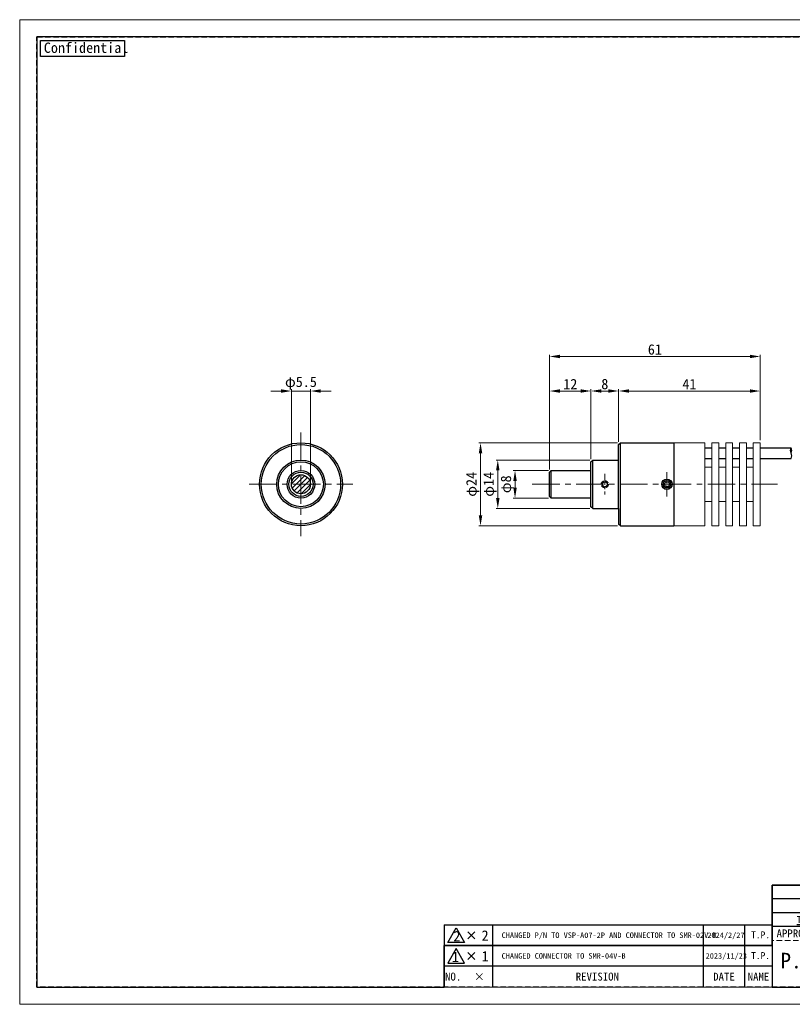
# Model space of a CAD drawing. Header units: millimetres. Extents: x -201 to 202, y 143 to 428.
# Tile 1 of 8: x -201 to 22, y 143 to 428. Entities that reach past the tile are written whole.
import ezdxf
from ezdxf.enums import TextEntityAlignment as Align

# ---------------------------------------------------------------- set-up
doc = ezdxf.new("R2010")
doc.units = ezdxf.units.MM
doc.header["$LTSCALE"] = 0.25
for name, pattern in [('CENTER', [50.8, 31.75, -6.35, 6.35, -6.35]), ('GEN3', [6.25, 5, -1.25]), ('GEN3A', [3.1, 2.5, -0.6]), ('HIDDEN', [9.525, 6.35, -3.175])]:
    doc.linetypes.add(name, pattern=pattern)
for name, color, linetype, lineweight in [('13-細線', 7, 'Continuous', 9), ('BASE', 7, 'Continuous', 20), ('CENTER', 1, 'CENTER', 9), ('DIMENSION', 6, 'Continuous', 9)]:
    doc.layers.add(name, color=color, linetype=linetype, lineweight=lineweight)
for name, color, linetype in [('CABLE 4P', 7, 'Continuous'), ('CAP', 7, 'Continuous'), ('FORM', 7, 'Continuous')]:
    doc.layers.add(name, color=color, linetype=linetype)
doc.layers.add('EMPTY LINE', color=252, linetype='Continuous', lineweight=0, plot=False)
doc.styles.add('(TNK)aSS', font='txt', dxfattribs={"width": 0.75, "oblique": 15, "height": 3.5})
doc.styles.add('VS Standard', font='msgothic.ttc', dxfattribs={"height": 3})
doc.styles.add('VS Standard(小)', font='msgothic.ttc', dxfattribs={"height": 2.4})
doc.dimstyles.new('TMIZO', dxfattribs={"dimscale": 0, "dimtxt": 3.5, "dimasz": 3, "dimexe": 0.5, "dimexo": 0.8, "dimgap": 0.5, "dimtad": 3, "dimtoh": 1, "dimdec": 1, "dimrnd": 0.005, "dimdsep": 46, "dimtxsty": '(TNK)aSS', "dimcen": 0, "dimclrd": 5, "dimclre": 5, "dimclrt": 5, "dimaunit": 1, "dimadec": 0, "dimazin": 2, "dimtfac": 1, "dimtdec": 1, "dimtmove": 0, "dimatfit": 3, "dimfxl": 1, "dimtzin": 0, "dimlwd": -1, "dimlwe": -1, "dimarcsym": 0})

# ---------------------------------------------------------------- blocks, each defined once
blk = doc.blocks.new('表題欄金物用_ver2.0.0')
at = {"layer": 'FORM', "color": 0}
for p, q in [((-11, 40.5), (-191, 40.5)), ((-191, 40.5), (-191, 28.5)), ((-110, 28.49), (-110, 40.5)), ((-39, 28.49), (-39, 40.49)), ((-29, 28.49), (-29, 40.49)), ((-11, 28.5), (-11, 40.5)), ((-39, 36.5), (-191, 36.5)), ((-24.54, 35.38), (-24.54, 29.78)), ((-13.42, 34.8), (-20.21, 33.59)), ((-13.42, 32.58), (-13.42, 34.8)), ((-39, 32.5), (-191, 32.5)), ((-27.34, 32.58), (-12.62, 32.58)), ((-20.21, 32.58), (-20.21, 33.59)), ((-20.21, 32.58), (-20.21, 31.57)), ((-13.42, 30.35), (-20.21, 31.57)), ((-13.42, 32.58), (-13.42, 30.35)), ((-11, 28.5), (-191, 28.5)), ((-191, 28.5), (-191, 11)), ((-176, 28.5), (-176, 11)), ((-161, 28.5), (-161, 11)), ((-146, 28.5), (-146, 11)), ((-131, 28.5), (-131, 11)), ((-96, 11), (-96, 28.5)), ((-11, 11), (-11, 28.5)), ((-272, 23), (-286, 23)), ((-286, 23), (-286, 17)), ((-211, 23), (-272, 23)), ((-272, 23), (-272, 17)), ((-211, 23), (-211, 17)), ((-199, 23), (-211, 23)), ((-199, 23), (-199, 17)), ((-191, 23), (-199, 23)), ((-131, 24.12), (-96, 24.12)), ((-279.19, 21), (-277.19, 19)), ((-279.19, 19), (-277.19, 21)), ((-96, 21), (-11, 21)), ((-131, 19.75), (-96, 19.75)), ((-286, 17), (-286, 11)), ((-272, 17), (-286, 17)), ((-272, 17), (-272, 11)), ((-211, 17), (-272, 17)), ((-211, 17), (-211, 11)), ((-199, 17), (-211, 17)), ((-199, 17), (-199, 11)), ((-191, 17), (-199, 17)), ((-96, 15.38), (-131, 15.38)), ((-11, 16), (-96, 16)), ((-191, 11), (-11, 11))]:
    blk.add_line(p, q, dxfattribs=at)
at = {"layer": 'FORM', "color": 0, "linetype": 'HIDDEN', "lineweight": 9}
for p, q in [((-156, 28.49), (-156, 40.49)), ((-75, 28.49), (-75, 40.49)), ((-11, 36.5), (-39, 36.5)), ((-116, 11), (-116, 28.5)), ((-78.5, 11), (-78.5, 28.5)), ((-131, 24.5), (-191, 24.5))]:
    blk.add_line(p, q, dxfattribs=at)
at = {"layer": 'FORM', "color": 0, "lineweight": 15}
blk.add_line((-191, 11), (-286, 11), dxfattribs=at)
at = {"layer": 'FORM', "color": 0}
blk.add_lwpolyline([(-282.58, 22.13), (-285.01, 17.93), (-280.16, 17.93)], close=True, dxfattribs=at)
for radius in [2, 1]:
    blk.add_circle((-24.54, 32.58), radius, dxfattribs=at)
at = {"layer": 'FORM', "color": 0, "attachment_point": 5}
for s, insert, char_height, width, style in [('{\\LMATERIAL}', (-173.5, 38.5), 2.4, 36.5, 'VS Standard(小)'), ('{\\LCHAMFER}   ', (-92.5, 38.5), 2.4, 35, 'VS Standard(小)'), ('{\\LUNIT}', (-34, 38.35), 2, 20, 'VS Standard'), ('{\\LMETHOD} 図法', (-20, 38.35), 2, 20, 'VS Standard'), ('{\\LTREATMENT}', (-173.5, 34.5), 2.4, 36.5, 'VS Standard(小)'), ('{\\LFINISHING}', (-92.5, 34.5), 2.4, 35, 'VS Standard(小)'), ('{\\T0.9;\\LTREATMENT CONTACT}', (-173.5, 30.5), 2, 36.5, 'VS Standard(小)'), ('{\\LDECENTRATION} ', (-92.5, 30.5), 2.4, 35, 'VS Standard(小)'), ('mm', (-34, 32.35), 2.8, 20, 'VS Standard'), ('{\\fＭＳ ゴシック|b0|i0|c128|p49;APPROVED}', (-183.5, 26.5), 2.3, 15, 'VS Standard'), ('{\\fＭＳ ゴシック|b0|i0|c128|p49;CHECKED}', (-168.5, 26.5), 2.3, 15, 'VS Standard'), ('{\\fＭＳ ゴシック|b0|i0|c128|p49;DESIGNED}', (-153.5, 26.5), 2.3, 15, 'VS Standard'), ('{\\fＭＳ ゴシック|b0|i0|c128|p49;DRAWN}', (-138.5, 26.5), 2.3, 15, 'VS Standard'), ('{\\W0.7;\\LTOLERANCE\\l }', (-123.5, 26.31), 1.7, 20, 'VS Standard(小)'), ('{\\LANGLE}', (-123.5, 21.94), 2, 14.9784, 'VS Standard(小)'), ('SCALE', (-123.5, 17.56), 2, 15, 'VS Standard(小)'), ('{\\fＭＳ ゴシック|b0|i0|c128|p49;NAME}', (-87.25, 18.5), 2.4, 15, 'VS Standard(小)'), ('NO.', (-283.44, 14), 2.3, 14, 'VS Standard'), ('\\pxi-3,l4,t4;×^I', (-276.99, 14), 2.3, 14, 'VS Standard'), ('REVISION', (-241.67, 14), 2.3, 46, 'VS Standard'), ('{\\fMS Gothic|b0|i0|c128|p49;DATE}', (-204.99, 14), 2.3, 12, 'VS Standard'), ('NAME', (-195, 14), 2.3, 8, 'VS Standard'), ('{\\fＭＳ ゴシック|b0|i0|c128|p49;DRAW NO.}', (-87.25, 13.5), 2.4, 15, 'VS Standard(小)'), ('{\\fＭＳ ゴシック|b0|i0|c128|p49;DATE}', (-123.5, 13.19), 2, 15, 'VS Standard(小)')]:
    blk.add_mtext(s, dxfattribs=dict(at, insert=insert, char_height=char_height, width=width, style=style))
at = {"layer": 'FORM', "color": 0, "insert": (-87.25, 24.75), "char_height": 2, "width": 16, "attachment_point": 5, "line_spacing_factor": 0.8, "style": 'VS Standard'}
blk.add_mtext('\\pxsm0.9;{\\LREMARK}   ', dxfattribs=at)
at = {"layer": 'FORM', "color": 0, "insert": (-282.79, 19.73), "char_height": 3, "attachment_point": 5, "style": 'VS Standard'}
blk.add_mtext('1', dxfattribs=at)
at = {"layer": 'FORM', "color": 0}
for tag, height, style, p in [('材料', 2.8, 'VS Standard', (-133, 38.5)), ('一般面取', 2.8, 'VS Standard', (-57, 38.5)), ('処理', 2.8, 'VS Standard', (-133, 34.5)), ('仕上', 2.8, 'VS Standard', (-57, 34.5)), ('処理接点', 2.8, 'VS Standard', (-133, 30.5)), ('偏芯', 2.8, 'VS Standard', (-57, 30.5)), ('一般公差', 2.4, 'VS Standard(小)', (-106, 26.31)), ('適用（機種名）', 3.6, 'VS Standard', (-44.75, 24.75)), ('角度', 2.4, 'VS Standard(小)', (-106, 21.94)), ('NAME', 3.5, 'VS Standard', (-44.75, 18.5)), ('SCALE', 2.4, 'VS Standard(小)', (-106, 17.56)), ('DATE', 2.4, 'VS Standard(小)', (-106, 13.19)), ('DRAW_NO.', 3.5, 'VS Standard', (-44.75, 13.5))]:
    blk.add_attdef(tag, text='', height=height, dxfattribs=dict(at, style=style)).set_placement(p, align=Align.MIDDLE_CENTER)
at = {"layer": 'FORM', "color": 0, "style": 'VS Standard'}
for tag, p in [('APPROVED', (-182.5, 15.06)), ('CHECKED', (-167.5, 15.18)), ('DESIGNED', (-152.5, 15.09)), ('DRAWN', (-137.5, 15.23))]:
    blk.add_attdef(tag, text='', height=4.5, dxfattribs=at).set_placement(p, align=Align.BOTTOM_CENTER)
blk = doc.blocks.new('*D119')
at = {"layer": 'Defpoints', "color": 0}
for p in [(-47.51, 297.27), (-58.01, 289.27), (-47.51, 289.27)]:
    blk.add_point(p, dxfattribs=at)
at = {"layer": 'DIMENSION', "color": 0}
for p, q in [((-48.31, 297.27), (-58.51, 297.27)), ((-58.01, 294.27), (-58.01, 292.27)), ((-48.31, 289.27), (-58.51, 289.27))]:
    blk.add_line(p, q, dxfattribs=at)
for points in [[(-57.51, 294.27), (-58.51, 294.27), (-58.01, 297.27)], [(-58.51, 292.27), (-57.51, 292.27), (-58.01, 289.27)]]:
    blk.add_solid(points, dxfattribs=at)
at = {"layer": 'DIMENSION', "color": 0, "insert": (-60.25, 293.27), "char_height": 3, "attachment_point": 5, "rotation": 90, "style": 'VS Standard'}
blk.add_mtext('φ8', dxfattribs=at)
blk = doc.blocks.new('*D120')
at = {"layer": 'Defpoints', "color": 0}
for p in [(-35.51, 300.27), (-63.01, 286.27), (-35.51, 286.27)]:
    blk.add_point(p, dxfattribs=at)
at = {"layer": 'DIMENSION', "color": 0}
for p, q in [((-36.31, 300.27), (-63.51, 300.27)), ((-63.01, 297.27), (-63.01, 289.27)), ((-36.31, 286.27), (-63.51, 286.27))]:
    blk.add_line(p, q, dxfattribs=at)
for points in [[(-62.51, 297.27), (-63.51, 297.27), (-63.01, 300.27)], [(-63.51, 289.27), (-62.51, 289.27), (-63.01, 286.27)]]:
    blk.add_solid(points, dxfattribs=at)
at = {"layer": 'DIMENSION', "color": 0, "insert": (-65.25, 293.27), "char_height": 3, "attachment_point": 5, "rotation": 90, "style": 'VS Standard'}
blk.add_mtext('φ14', dxfattribs=at)
blk = doc.blocks.new('*D121')
at = {"layer": 'Defpoints', "color": 0}
for p in [(-27.51, 305.27), (-68.01, 281.27), (-27.51, 281.27)]:
    blk.add_point(p, dxfattribs=at)
at = {"layer": 'DIMENSION', "color": 0}
for p, q in [((-28.31, 305.27), (-68.51, 305.27)), ((-68.01, 302.27), (-68.01, 284.27)), ((-28.31, 281.27), (-68.51, 281.27))]:
    blk.add_line(p, q, dxfattribs=at)
for points in [[(-67.51, 302.27), (-68.51, 302.27), (-68.01, 305.27)], [(-68.51, 284.27), (-67.51, 284.27), (-68.01, 281.27)]]:
    blk.add_solid(points, dxfattribs=at)
at = {"layer": 'DIMENSION', "color": 0, "insert": (-70.25, 293.27), "char_height": 3, "attachment_point": 5, "rotation": 90, "style": 'VS Standard'}
blk.add_mtext('φ24', dxfattribs=at)
blk = doc.blocks.new('*D122')
at = {"layer": 'Defpoints', "color": 0}
for p in [(-36.01, 320.27), (-36.01, 299.77), (-48.01, 296.77)]:
    blk.add_point(p, dxfattribs=at)
at = {"layer": 'DIMENSION', "color": 0}
for p, q in [((-48.01, 297.57), (-48.01, 320.77)), ((-45.01, 320.27), (-39.01, 320.27)), ((-36.01, 300.57), (-36.01, 320.77))]:
    blk.add_line(p, q, dxfattribs=at)
for points in [[(-45.01, 320.77), (-45.01, 319.77), (-48.01, 320.27)], [(-39.01, 319.77), (-39.01, 320.77), (-36.01, 320.27)]]:
    blk.add_solid(points, dxfattribs=at)
at = {"layer": 'DIMENSION', "color": 0, "insert": (-42.01, 322.28), "char_height": 3, "attachment_point": 5, "style": 'VS Standard'}
blk.add_mtext('12', dxfattribs=at)
blk = doc.blocks.new('*D123')
at = {"layer": 'Defpoints', "color": 0}
for p in [(-28.01, 320.27), (-28.01, 304.77), (-36.01, 299.77)]:
    blk.add_point(p, dxfattribs=at)
at = {"layer": 'DIMENSION', "color": 0}
for p, q in [((-36.01, 300.57), (-36.01, 320.77)), ((-33.01, 320.27), (-31.01, 320.27)), ((-28.01, 305.57), (-28.01, 320.77))]:
    blk.add_line(p, q, dxfattribs=at)
for points in [[(-33.01, 320.77), (-33.01, 319.77), (-36.01, 320.27)], [(-31.01, 319.77), (-31.01, 320.77), (-28.01, 320.27)]]:
    blk.add_solid(points, dxfattribs=at)
at = {"layer": 'DIMENSION', "color": 0, "insert": (-32.01, 322.27), "char_height": 3, "attachment_point": 5, "style": 'VS Standard'}
blk.add_mtext('8', dxfattribs=at)
blk = doc.blocks.new('*D124')
at = {"layer": 'Defpoints', "color": 0}
for p in [(13.01, 320.27), (13.01, 305.27), (-28.01, 304.77)]:
    blk.add_point(p, dxfattribs=at)
at = {"layer": 'DIMENSION', "color": 0}
for p, q in [((-28.01, 305.57), (-28.01, 320.77)), ((-25.01, 320.27), (10.01, 320.27)), ((13.01, 306.07), (13.01, 320.77))]:
    blk.add_line(p, q, dxfattribs=at)
for points in [[(-25.01, 320.77), (-25.01, 319.77), (-28.01, 320.27)], [(10.01, 319.77), (10.01, 320.77), (13.01, 320.27)]]:
    blk.add_solid(points, dxfattribs=at)
at = {"layer": 'DIMENSION', "color": 0, "insert": (-7.5, 322.28), "char_height": 3, "attachment_point": 5, "style": 'VS Standard'}
blk.add_mtext('41', dxfattribs=at)
blk = doc.blocks.new('*D125')
at = {"layer": 'Defpoints', "color": 0}
for p in [(13.01, 330.27), (13.01, 305.27), (-48.01, 296.77)]:
    blk.add_point(p, dxfattribs=at)
at = {"layer": 'DIMENSION', "color": 0}
for p, q in [((-48.01, 297.57), (-48.01, 330.77)), ((13.01, 306.07), (13.01, 330.77)), ((-45.01, 330.27), (10.01, 330.27))]:
    blk.add_line(p, q, dxfattribs=at)
for points in [[(-45.01, 330.77), (-45.01, 329.77), (-48.01, 330.27)], [(10.01, 329.77), (10.01, 330.77), (13.01, 330.27)]]:
    blk.add_solid(points, dxfattribs=at)
at = {"layer": 'DIMENSION', "color": 0, "insert": (-17.5, 332.28), "char_height": 3, "attachment_point": 5, "style": 'VS Standard'}
blk.add_mtext('61', dxfattribs=at)
blk = doc.blocks.new('*D126')
at = {"layer": 'Defpoints', "color": 0}
for p in [(-117.28, 320.27), (-122.78, 293.27), (-117.28, 293.27)]:
    blk.add_point(p, dxfattribs=at)
at = {"layer": 'DIMENSION', "color": 0}
for p, q in [((-125.78, 320.27), (-128.78, 320.27)), ((-122.78, 294.07), (-122.78, 320.77)), ((-122.78, 320.27), (-117.28, 320.27)), ((-117.28, 294.07), (-117.28, 320.77)), ((-114.28, 320.27), (-111.28, 320.27))]:
    blk.add_line(p, q, dxfattribs=at)
for points in [[(-125.78, 319.77), (-125.78, 320.77), (-122.78, 320.27)], [(-114.28, 320.77), (-114.28, 319.77), (-117.28, 320.27)]]:
    blk.add_solid(points, dxfattribs=at)
at = {"layer": 'DIMENSION', "color": 0, "insert": (-120.03, 322.52), "char_height": 3, "attachment_point": 5, "style": 'VS Standard'}
blk.add_mtext('φ5.5', dxfattribs=at)

msp = doc.modelspace()

# ---------------------------------------------------------------- hatches: boundary and pattern name
at = {"layer": '13-細線'}
h = msp.add_hatch(dxfattribs=at)
h.set_pattern_fill('_USER', color=256, angle=45, pattern_type=0)
h.set_pattern_definition([(45, (-226.9762, 114.2361), (-0.707107, 0.707107), [])])
h.paths.add_polyline_path([(-120.031, 296.025), (-120.031, 293.275), (-117.281, 293.275, 0.4142136)])
h.paths.add_polyline_path([(-120.031, 296.025, 0.4142136), (-122.781, 293.275), (-120.031, 293.275)])
h.paths.add_polyline_path([(-120.031, 293.275), (-122.781, 293.275, 0.4142136), (-120.031, 290.525)])
h.paths.add_polyline_path([(-117.281, 293.275), (-120.031, 293.275), (-120.031, 290.525, 0.4142136)])

# ---------------------------------------------------------------- linework, layer by layer
at = {"layer": 'BASE'}
for p, q in [((-11.99, 304.275), (-11.99, 305.275)), ((-11.99, 305.275), (-2.99, 305.275)), ((-2.99, 281.275), (-2.99, 305.275)), ((-11.99, 282.275), (-11.99, 304.275)), ((-0.99, 298.275), (-2.99, 298.275)), ((3.01, 298.275), (1.01, 298.275)), ((7.01, 298.275), (5.01, 298.275)), ((9.01, 298.275), (11.01, 298.275)), ((-2.99, 288.275), (-0.99, 288.275)), ((1.01, 288.275), (3.01, 288.275)), ((5.01, 288.275), (7.01, 288.275)), ((9.01, 288.275), (11.01, 288.275)), ((-11.99, 282.275), (-11.99, 281.275)), ((-11.99, 281.275), (-2.99, 281.275))]:
    msp.add_line(p, q, dxfattribs=at)
for points in [[(-0.99, 281.275), (-0.99, 305.275), (1.01, 305.275), (1.01, 281.275)], [(3.01, 281.275), (3.01, 305.275), (5.01, 305.275), (5.01, 281.275)], [(7.01, 281.275), (7.01, 305.275), (9.01, 305.275), (9.01, 281.275)], [(11.01, 281.275), (11.01, 305.275), (13.01, 305.275), (13.01, 281.275)]]:
    msp.add_lwpolyline(points, close=True, dxfattribs=at)
at = {"layer": 'BASE', "linetype": 'GEN3A'}
msp.add_circle((-13.99, 293.275), 1, dxfattribs=at)
at = {"layer": 'BASE'}
msp.add_circle((-13.99, 293.275), 0.7, dxfattribs=at)
at = {"layer": 'CABLE 4P'}
for p, q in [((-0.99, 303.775), (-2.99, 303.775)), ((3.01, 303.775), (1.01, 303.775)), ((7.01, 303.775), (5.01, 303.775)), ((11.01, 303.775), (9.01, 303.775)), ((21.929, 303.775), (13.01, 303.775)), ((-2.99, 300.775), (-0.99, 300.775)), ((1.01, 300.775), (3.01, 300.775)), ((5.01, 300.775), (7.01, 300.775)), ((9.01, 300.775), (11.01, 300.775)), ((13.01, 300.775), (21.929, 300.775))]:
    msp.add_line(p, q, dxfattribs=at)
for centre, start, end in [((23.129, 303.025), 147.99462, 212.00538), ((20.729, 303.025), 327.99462, 32.00538), ((20.729, 301.525), 327.99462, 32.00538)]:
    msp.add_arc(centre, 1.415, start, end, dxfattribs=at)
at = {"layer": 'CAP'}
for p, q in [((-28.01, 304.775), (-27.51, 305.275)), ((-27.51, 305.275), (-12.01, 305.275)), ((-27.51, 281.275), (-27.51, 305.275)), ((-12.01, 305.275), (-12.01, 281.275)), ((-28.01, 300.275), (-28.01, 304.775)), ((-36.01, 299.775), (-35.51, 300.275)), ((-36.01, 297.275), (-36.01, 299.775)), ((-35.51, 300.275), (-28.01, 300.275)), ((-35.51, 286.275), (-35.51, 300.275)), ((-28.01, 286.275), (-28.01, 300.275)), ((-48.01, 296.775), (-47.51, 297.275)), ((-48.01, 289.775), (-48.01, 296.775)), ((-47.51, 297.275), (-36.01, 297.275)), ((-47.51, 289.275), (-47.51, 297.275)), ((-36.01, 289.275), (-36.01, 297.275)), ((-47.51, 289.275), (-48.01, 289.775)), ((-36.01, 289.275), (-47.51, 289.275)), ((-36.01, 286.775), (-36.01, 289.275)), ((-35.51, 286.275), (-36.01, 286.775)), ((-35.51, 286.275), (-28.01, 286.275)), ((-28.01, 286.275), (-28.01, 281.775)), ((-27.51, 281.275), (-28.01, 281.775)), ((-27.51, 281.275), (-12.01, 281.275))]:
    msp.add_line(p, q, dxfattribs=at)
for centre, radius in [((-120.031, 293.275), 12), ((-120.031, 293.275), 11.5), ((-120.031, 293.275), 7), ((-120.031, 293.275), 6.5), ((-120.031, 293.275), 4), ((-120.031, 293.275), 3.5), ((-120.031, 293.275), 2.75), ((-32.01, 293.275), 0.7), ((-14.01, 293.275), 1.5), ((-14.01, 293.275), 1.1)]:
    msp.add_circle(centre, radius, dxfattribs=at)
at = {"layer": 'CAP', "linetype": 'GEN3'}
msp.add_circle((-32.01, 293.275), 1, dxfattribs=at)
at = {"layer": 'CENTER'}
for p, q in [((-120.031, 308.275), (-120.031, 278.275)), ((-135.031, 293.275), (-105.031, 293.275)), ((-53.01, 293.275), (18.01, 293.275))]:
    msp.add_line(p, q, dxfattribs=at)
at = {"layer": 'CENTER', "ltscale": 0.4}
for p, q in [((-14.01, 296.775), (-14.01, 289.775)), ((-32.01, 296.275), (-32.01, 290.275))]:
    msp.add_line(p, q, dxfattribs=at)
at = {"layer": 'DIMENSION'}
msp.add_line((13.01, 303.775), (13.01, 300.775), dxfattribs=at)
at = {"layer": 'EMPTY LINE'}
for p, q in [((-201.5, 427.75), (-201.5, 142.75)), ((201.5, 427.75), (-201.5, 427.75)), ((-201.5, 142.75), (201.5, 142.75))]:
    msp.add_line(p, q, dxfattribs=at)
at = {"layer": 'FORM'}
for p, q in [((-78.5, 165.75), (-78.5, 159.75)), ((-78.5, 165.75), (16.5, 165.75)), ((-64.5, 165.75), (-64.5, 159.75)), ((-3.5, 165.75), (-3.5, 159.75)), ((8.5, 165.75), (8.5, 159.75)), ((-77.508, 160.683), (-75.083, 164.883)), ((-75.083, 164.883), (-72.658, 160.683)), ((-71.694, 161.75), (-69.694, 163.75)), ((-71.694, 163.75), (-69.694, 161.75)), ((-72.658, 160.683), (-77.508, 160.683))]:
    msp.add_line(p, q, dxfattribs=at)
at = {"layer": 'FORM', "linetype": 'HIDDEN'}
msp.add_lwpolyline([(-196.5, 422.75), (196.5, 422.75), (196.5, 147.75), (-196.5, 147.75)], close=True, dxfattribs=at)
at = {"layer": 'FORM'}
msp.add_lwpolyline([(-196.5, 422.75), (-196.5, 147.75), (-78.5, 147.75), (-78.5, 159.75), (16.5, 159.75), (16.5, 177.25), (196.5, 177.25), (196.5, 422.75), (-196.5, 422.75)], close=True, dxfattribs=at)
at = {"layer": 'FORM', "lineweight": 30}
msp.add_lwpolyline([(-195.5, 421.75), (-171.109, 421.75), (-171.109, 417.088), (-195.5, 417.088)], close=True, dxfattribs=at)

# ---------------------------------------------------------------- block references
at = {"layer": 'FORM'}
ref = msp.add_blockref('表題欄金物用_ver2.0.0', (207.5, 136.75), dxfattribs=at)
ref.add_attrib('材料', '-', dxfattribs={"layer": 'EMPTY LINE', "color": 0, "height": 2.8, "style": 'VS Standard'}).set_placement((74.5, 175.25), align=Align.MIDDLE_CENTER)
ref.add_attrib('処理', '-', dxfattribs={"color": 0, "height": 2.8, "style": 'VS Standard'}).set_placement((74.5, 171.25), align=Align.MIDDLE_CENTER)
ref.add_attrib('処理接点', '-', dxfattribs={"color": 0, "height": 2.8, "style": 'VS Standard'}).set_placement((74.5, 167.25), align=Align.MIDDLE_CENTER)
ref.add_attrib('一般面取', '-', dxfattribs={"color": 0, "height": 2.8, "style": 'VS Standard'}).set_placement((150.5, 175.247), align=Align.MIDDLE_CENTER)
ref.add_attrib('仕上', '-', dxfattribs={"color": 0, "height": 2.8, "style": 'VS Standard'}).set_placement((150.5, 171.247), align=Align.MIDDLE_CENTER)
ref.add_attrib('偏芯', '-', dxfattribs={"color": 0, "height": 2.8, "style": 'VS Standard'}).set_placement((150.5, 167.247), align=Align.MIDDLE_CENTER)
ref.add_attrib('一般公差', '-', dxfattribs={"color": 0, "height": 2.4, "style": 'VS Standard(小)'}).set_placement((101.5, 163.062), align=Align.MIDDLE_CENTER)
ref.add_attrib('角度', '-', dxfattribs={"color": 0, "height": 2.4, "style": 'VS Standard(小)'}).set_placement((101.5, 158.688), align=Align.MIDDLE_CENTER)
ref.add_attrib('SCALE', '1 / 1', dxfattribs={"color": 0, "height": 2.4, "style": 'VS Standard(小)'}).set_placement((101.5, 154.312), align=Align.MIDDLE_CENTER)
ref.add_attrib('DATE', '2023/11/22', dxfattribs={"color": 0, "height": 2.4, "style": 'VS Standard(小)'}).set_placement((101.5, 149.938), align=Align.MIDDLE_CENTER)
ref.add_attrib('適用（機種名）', 'VSP-A07-2P', dxfattribs={"color": 0, "height": 3.6, "style": 'VS Standard'}).set_placement((162.75, 161.5), align=Align.MIDDLE_CENTER)
ref.add_attrib('NAME', 'DRAWING ', dxfattribs={"color": 0, "height": 3.5, "style": 'VS Standard'}).set_placement((163.772, 155.25), align=Align.MIDDLE_CENTER)
ref.add_attrib('DRAW_NO.', 'L1175A-A00102', dxfattribs={"color": 0, "height": 3.5, "style": 'VS Standard'}).set_placement((162.75, 150.25), align=Align.MIDDLE_CENTER)
ref.add_attrib('DESIGNED', 'S.S.', dxfattribs={"color": 0, "height": 4.5, "style": 'VS Standard'}).set_placement((55, 151.841), align=Align.BOTTOM_CENTER)
ref.add_attrib('DRAWN', 'T.P.', dxfattribs={"color": 0, "height": 4.5, "style": 'VS Standard'}).set_placement((70, 151.985), align=Align.BOTTOM_CENTER)
ref.add_attrib('CHECKED', 'P.E.', dxfattribs={"color": 0, "height": 4.5, "style": 'VS Standard'}).set_placement((40, 151.927), align=Align.BOTTOM_CENTER)
ref.add_attrib('APPROVED', 'P.E.', dxfattribs={"color": 0, "height": 4.5, "style": 'VS Standard'}).set_placement((25, 151.812), align=Align.BOTTOM_CENTER)

# ---------------------------------------------------------------- texts
at = {"layer": 'FORM', "lineweight": 30, "insert": (-194.506, 421.139), "char_height": 3, "attachment_point": 1, "style": 'VS Standard'}
msp.add_mtext_dynamic_manual_height_columns('Confidential', width=3, gutter_width=15, heights=[0], dxfattribs=at)
at = {"layer": 'FORM', "attachment_point": 1, "style": 'VS Standard'}
for s, insert, char_height, width in [('2', (-75.88, 163.971), 3, 2.62886), ('2', (-67.7, 164.152), 3, 2.62886), ('CHANGED P/N TO VSP-A07-2P AND CONNECTOR TO SMR-02V-B', (-61.9, 163.55), 1.6, 57.05712), ('2024/2/27', (-2.3, 163.55), 1.6, 12.38585), ('T.P.', (10.4, 163.85), 2, 6.21683), ('1', (-67.7, 158.152), 3, 2.62886), ('CHANGED CONNECTOR TO SMR-04V-B', (-61.9, 157.55), 1.6, 54), ('2023/11/23', (-2.8, 157.55), 1.6, 12.38585), ('T.P.', (10.4, 157.85), 2, 6.21683)]:
    msp.add_mtext(s, dxfattribs=dict(at, insert=insert, char_height=char_height, width=width))

# ---------------------------------------------------------------- dimensions: what is measured, and where the dimension line sits
at = {"layer": 'DIMENSION'}
for base, p1, p2, picture, middle in [((13.01, 330.275), (-48.01, 296.775), (13.01, 305.275), '*D125', (-17.5, 332.275)), ((-36.01, 320.275), (-48.01, 296.775), (-36.01, 299.775), '*D122', (-42.01, 322.275)), ((-28.01, 320.275), (-36.01, 299.775), (-28.01, 304.775), '*D123', (-32.01, 322.275)), ((13.01, 320.275), (-28.01, 304.775), (13.01, 305.275), '*D124', (-7.5, 322.275))]:
    dim = msp.add_linear_dim(base=base, p1=p1, p2=p2, dimstyle='TMIZO', override={"dimscale": 1, "dimtoh": 0, "dimtxsty": 'VS Standard', "dimclrd": 0, "dimclre": 0, "dimclrt": 0}, dxfattribs=at)
    dim.commit()
    dim.dimension.update_dxf_attribs({"geometry": picture, "text_midpoint": middle})
dim = msp.add_linear_dim(base=(-117.281, 320.275), p1=(-122.781, 293.275), p2=(-117.281, 293.275), text='φ<>', dimstyle='TMIZO', override={"dimscale": 1, "dimtoh": 0, "dimtxsty": 'VS Standard', "dimclrd": 0, "dimclre": 0, "dimclrt": 0}, dxfattribs=at)
dim.commit()
dim.dimension.update_dxf_attribs({"geometry": '*D126', "text_midpoint": (-120.031, 320.275), "dimtype": 160})
for base, p1, p2, picture, middle in [((-68.01, 281.275), (-27.51, 305.275), (-27.51, 281.275), '*D121', (-70.254, 293.275)), ((-63.01, 286.275), (-35.51, 300.275), (-35.51, 286.275), '*D120', (-65.254, 293.275)), ((-58.01, 289.275), (-47.51, 297.275), (-47.51, 289.275), '*D119', (-60.254, 293.275))]:
    dim = msp.add_linear_dim(base=base, p1=p1, p2=p2, angle=90, text='φ<>', dimstyle='TMIZO', override={"dimscale": 1, "dimtoh": 0, "dimtxsty": 'VS Standard', "dimclrd": 0, "dimclre": 0, "dimclrt": 0}, dxfattribs=at)
    dim.commit()
    dim.dimension.update_dxf_attribs({"geometry": picture, "text_midpoint": middle})

doc.saveas('drawing.dxf')
